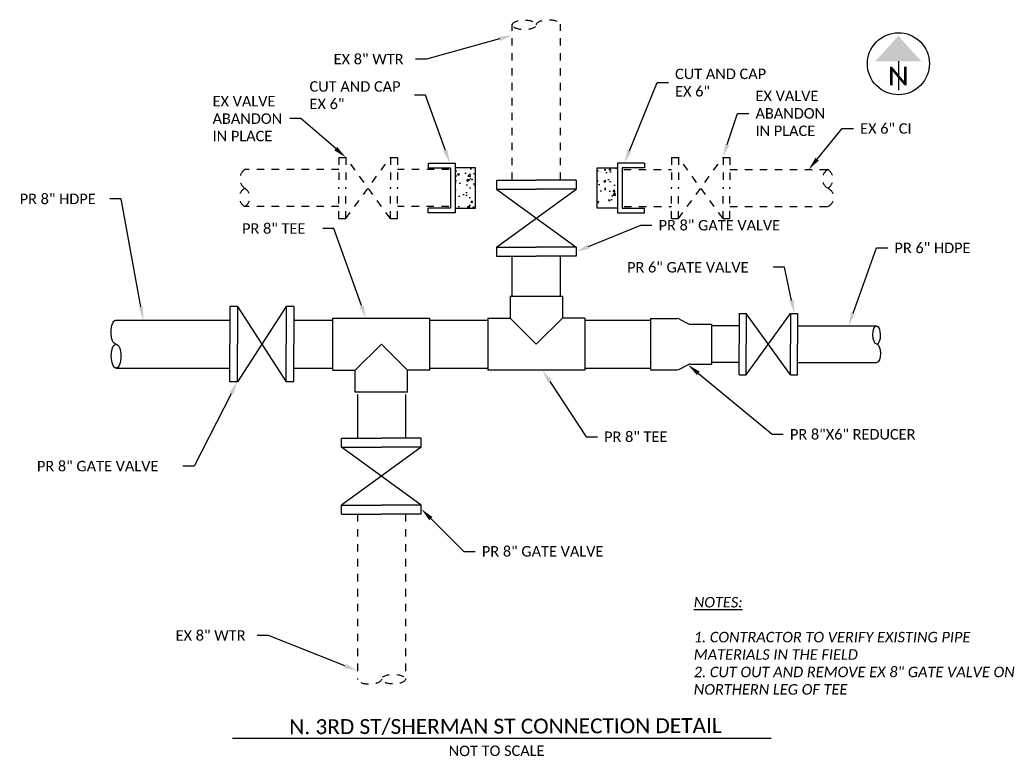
# Model space of a CAD drawing. Header units: feet. Extents: x 2205963 to 2207247, y 306378 to 307002.
# Tile 7 of 16: x 2207104 to 2207117, y 306992 to 307002. Entities that reach past the tile are written whole.
import ezdxf
from ezdxf import colors
from ezdxf.entities.mleader import LeaderData, LeaderLine
from ezdxf.enums import TextEntityAlignment as Align
from ezdxf.math import Vec2, Vec3

# ---------------------------------------------------------------- set-up
doc = ezdxf.new("R2010")
doc.units = ezdxf.units.FT
doc.header["$MEASUREMENT"] = 0
doc.linetypes.add('2', pattern=[0.1, 0.06, -0.04])
for name, color, linetype in [('SH_Data', 7, 'Continuous'), ('SH_Text', 7, 'Continuous'), ('UT_X_Water_Cells', 131, 'Continuous'), ('UT_X_Water_Service_Line', 131, '2')]:
    doc.layers.add(name, color=color, linetype=linetype)
doc.styles.add('Font 70-Main Title', font='calibri.ttf', dxfattribs={"width": 1.15, "height": 0.25})
doc.styles.add('Slanted Normal (0.14) Font 31', font='calibrii.ttf', dxfattribs={"height": 0.14})
doc.styles.add('Straight Normal (0.14) Font 30', font='calibri.ttf', dxfattribs={"height": 0.14})
doc.styles.add('Straight-Normal', font='calibri.ttf', dxfattribs={"height": 0.14})

# ---------------------------------------------------------------- blocks, each defined once
blk = doc.blocks.new('pvcsch40-8x6red')
at = {"color": 0, "linetype": 'ByBlock'}
for p, q in [((0, 4.59375), (0, -4.59375)), ((0, 4.59375), (4.82430265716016, 4.593749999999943)), ((5.245536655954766, 4.489087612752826), (6.738421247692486, 3.698412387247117)), ((7.159655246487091, 3.593750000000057), (11, 3.59375)), ((11, 3.59375), (11, -3.59375)), ((0, -4.593749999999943), (4.82430265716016, -4.593749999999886)), ((5.245536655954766, -4.489087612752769), (6.738421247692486, -3.69841238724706)), ((7.159655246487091, -3.59375), (11, -3.593749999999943))]:
    blk.add_line(p, q, dxfattribs=at)
for centre, start, end in [((4.82430265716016, 3.693749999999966), 62.09300043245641, 90), ((7.159655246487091, 4.493750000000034), 242.0930004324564, 270), ((4.82430265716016, -3.693749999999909), 270, 297.9069995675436), ((7.159655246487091, -4.493749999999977), 90, 117.9069995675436)]:
    blk.add_arc(centre, 0.9, start, end, dxfattribs=at)
blk = doc.blocks.new('end')
at = {"color": 0, "linetype": 'ByBlock'}
blk.add_ellipse((0, 0.75), major_axis=(0, 0.25), ratio=0.401762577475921, dxfattribs=at)
at = {"color": 0, "linetype": 'ByBlock', "extrusion": (0, 0, -1)}
blk.add_ellipse((0, 0.25), major_axis=(0, -0.25), ratio=0.401762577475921, start_param=3.141592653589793, end_param=6.283185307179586, dxfattribs=at)
blk = doc.blocks.new('NARROW')
at = {"layer": 'SH_Data', "color": 7, "linetype": 'Continuous'}
blk.add_line((0, 0.0325), (0, -0.35425), dxfattribs=at)
blk.add_arc((8.11999423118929e-06, -3.112640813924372e-06), 0.4148070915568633, 129.7798388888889, 129.7633166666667, dxfattribs=at)
blk.add_solid([(0, 0.37375), (-0.3075833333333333, 0.0325), (0.3075833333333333, 0.0325)], dxfattribs=at)
at = {"layer": 'SH_Data', "color": 7, "linetype": 'Continuous', "style": 'Font 70-Main Title', "width": 1.15}
blk.add_text('N', height=0.25, dxfattribs=at).set_placement((-0.0007368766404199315, -0.1663333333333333), align=Align.MIDDLE_CENTER)
blk = doc.blocks.new('pvcsch40-10tees')
at = {"color": 0, "linetype": 'ByBlock'}
for p, q in [((-5.84375, 10.71875), (5.84375, 10.71875)), ((-5.84375, 10.71875), (-5.843749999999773, 5.84375)), ((5.84375, 10.71875), (5.84375, 5.84375)), ((-10.84375, 5.84375), (-10.84375, -5.84375)), ((-10.84375, 5.84375), (-5.843749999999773, 5.84375)), ((0, 0), (-5.843749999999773, 5.843749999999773)), ((5.84375, 5.84375), (0, 0)), ((10.84375, 5.84375), (5.84375, 5.84375)), ((10.84375, 5.84375), (10.84375, -5.84375)), ((10.84375, -5.84375), (-10.84375, -5.84375))]:
    blk.add_line(p, q, dxfattribs=at)

msp = doc.modelspace()

# ---------------------------------------------------------------- hatches: boundary and pattern name
at = {"layer": 'UT_X_Water_Cells'}
h = msp.add_hatch(dxfattribs=at)
h.set_pattern_fill('AR-CONC', color=256, scale=0.03841064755)
h.set_pattern_definition([(49.99999999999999, (2207099.756593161, 306985.805277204), (0.2755042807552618, -0.02410350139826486), [0.0288079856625, -0.3168878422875]), (355, (2207099.756593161, 306985.805277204), (-0.05329528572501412, 0.2889218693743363), [0.02304638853, -0.25351027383]), (100.45144446, (2207099.779551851, 306985.8032685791), (0.2222089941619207, 0.2648183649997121), [0.02448302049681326, -0.2693132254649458]), (46.18420000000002, (2207099.756593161, 306985.8820984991), (0.4099343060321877, -0.06357702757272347), [0.04321197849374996, -0.4753317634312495]), (96.63563549, (2207099.790754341, 306985.8768004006), (0.3590097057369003, 0.3741652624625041), [0.03672455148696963, -0.4039700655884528]), (351.1841639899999, (2207099.756593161, 306985.8820984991), (0.3590097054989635, 0.3741652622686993), [0.034569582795, -0.3802654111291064]), (21, (2207099.795003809, 306985.8628931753), (0.2292758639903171, -0.1546485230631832), [0.0288079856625, -0.3168878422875]), (326.0000000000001, (2207099.795003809, 306985.8628931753), (0.0934589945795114, 0.2785348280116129), [0.02304638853, -0.25351027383]), (71.45144474, (2207099.814110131, 306985.8500057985), (0.3227348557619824, 0.1238863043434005), [0.02448301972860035, -0.2693132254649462]), (37.50000000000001, (2207099.756593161, 306985.805277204), (0.004670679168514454, 0.1278666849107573), [0, -0.250437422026, 0, -0.257351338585, 0, -0.25447054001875]), (7.499999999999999, (2207099.756593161, 306985.805277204), (0.101046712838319, 0.1514960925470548), [0, -0.146728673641, 0, -0.2446758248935, 0, -0.09698688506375]), (327.5, (2207099.670937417, 306985.805277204), (0.2050446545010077, -0.00866347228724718), [0, -0.096026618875, 0, -0.29960305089, 0, -0.3975502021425]), (317.5, (2207099.63252677, 306985.805277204), (0.2240055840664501, 0.03845097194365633), [0, -0.1248346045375, 0, -0.198967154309, 0, -0.2823182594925])])
h.paths.add_polyline_path([(2207110.052796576, 306999.8465463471), (2207110.32347584, 306999.8465463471), (2207110.32347584, 306999.3043492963), (2207110.052796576, 306999.3043492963)])
h = msp.add_hatch(dxfattribs=at)
h.set_pattern_fill('AR-CONC', color=256, scale=0.03841064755)
h.set_pattern_definition([(49.99999999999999, (2207100.060332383, 306985.805277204), (0.2755042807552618, -0.02410350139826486), [0.0288079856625, -0.3168878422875]), (355, (2207100.060332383, 306985.805277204), (-0.05329528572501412, 0.2889218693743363), [0.02304638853, -0.25351027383]), (100.45144446, (2207100.083291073, 306985.8032685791), (0.2222089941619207, 0.2648183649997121), [0.02448302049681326, -0.2693132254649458]), (46.18420000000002, (2207100.060332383, 306985.8820984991), (0.4099343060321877, -0.06357702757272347), [0.04321197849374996, -0.4753317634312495]), (96.63563549, (2207100.094493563, 306985.8768004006), (0.3590097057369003, 0.3741652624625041), [0.03672455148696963, -0.4039700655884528]), (351.1841639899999, (2207100.060332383, 306985.8820984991), (0.3590097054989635, 0.3741652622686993), [0.034569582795, -0.3802654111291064]), (21, (2207100.09874303, 306985.8628931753), (0.2292758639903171, -0.1546485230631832), [0.0288079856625, -0.3168878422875]), (326.0000000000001, (2207100.09874303, 306985.8628931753), (0.0934589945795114, 0.2785348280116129), [0.02304638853, -0.25351027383]), (71.45144474, (2207100.117849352, 306985.8500057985), (0.3227348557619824, 0.1238863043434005), [0.02448301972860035, -0.2693132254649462]), (37.50000000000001, (2207100.060332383, 306985.805277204), (0.004670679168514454, 0.1278666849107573), [0, -0.250437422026, 0, -0.257351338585, 0, -0.25447054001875]), (7.499999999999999, (2207100.060332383, 306985.805277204), (0.101046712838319, 0.1514960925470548), [0, -0.146728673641, 0, -0.2446758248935, 0, -0.09698688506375]), (327.5, (2207099.974676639, 306985.805277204), (0.2050446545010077, -0.00866347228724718), [0, -0.096026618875, 0, -0.29960305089, 0, -0.3975502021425]), (317.5, (2207099.936265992, 306985.805277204), (0.2240055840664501, 0.03845097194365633), [0, -0.1248346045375, 0, -0.198967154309, 0, -0.2823182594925])])
h.paths.add_polyline_path([(2207112.22491231, 306999.8465463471), (2207111.954233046, 306999.8465463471), (2207111.954233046, 306999.3043492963), (2207112.22491231, 306999.3043492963)])

# ---------------------------------------------------------------- linework, layer by layer
at = {"layer": 'SH_Text'}
msp.add_line((2207107.073046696, 306992.2104254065), (2207114.282905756, 306992.2104254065), dxfattribs=at)
at = {"layer": 'UT_X_Water_Cells'}
for p, q in [((2207109.692179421, 306999.9080033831), (2207109.692179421, 306999.8465463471)), ((2207112.585529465, 306999.9080033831), (2207112.585529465, 306999.8465463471)), ((2207110.605506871, 306999.6813793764), (2207110.605506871, 306999.5601640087)), ((2207110.605506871, 306999.6813793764), (2207111.138854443, 306999.6813793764)), ((2207111.672202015, 306999.6813793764), (2207111.138854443, 306999.6813793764)), ((2207111.672202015, 306999.6813793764), (2207111.672202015, 306999.5601640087)), ((2207110.605506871, 306999.5601640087), (2207111.138854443, 306999.5601640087)), ((2207110.605506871, 306999.5601640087), (2207111.672202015, 306998.7843850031)), ((2207110.605506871, 306998.7843850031), (2207111.672202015, 306999.5601640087)), ((2207111.672202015, 306999.5601640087), (2207111.138854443, 306999.5601640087)), ((2207109.692179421, 306999.2428922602), (2207109.692179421, 306999.3043492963)), ((2207112.585529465, 306999.2428922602), (2207112.585529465, 306999.3043492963)), ((2207110.605506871, 306998.7843850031), (2207110.605506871, 306998.6631696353)), ((2207110.605506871, 306998.7843850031), (2207111.138854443, 306998.7843850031)), ((2207111.672202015, 306998.7843850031), (2207111.138854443, 306998.7843850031)), ((2207111.672202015, 306998.7843850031), (2207111.672202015, 306998.6631696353)), ((2207110.605506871, 306998.6631696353), (2207111.138854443, 306998.6631696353)), ((2207110.817633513, 306998.1252752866), (2207110.817633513, 306998.6631696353)), ((2207111.672202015, 306998.6631696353), (2207111.138854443, 306998.6631696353)), ((2207111.4600753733, 306998.1252752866), (2207111.4600753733, 306998.6631696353)), ((2207107.13756544, 306997.9874815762), (2207107.035147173, 306997.9874815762)), ((2207107.035147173, 306997.9874815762), (2207107.035147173, 306997.4847009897)), ((2207107.13756544, 306997.9874815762), (2207107.13756544, 306997.4847009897)), ((2207107.789318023, 306997.9874815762), (2207107.13756544, 306996.9819204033)), ((2207107.13756544, 306997.9874815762), (2207107.789318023, 306996.9819204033)), ((2207107.89173629, 306997.9874815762), (2207107.789318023, 306997.9874815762)), ((2207107.789318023, 306997.9874815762), (2207107.789318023, 306997.4847009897)), ((2207107.89173629, 306997.9874815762), (2207107.89173629, 306997.4847009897)), ((2207113.853086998, 306997.8943737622), (2207113.946194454, 306997.8943737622)), ((2207113.853086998, 306997.8943737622), (2207113.853086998, 306997.4847009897)), ((2207113.946194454, 306997.8943737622), (2207113.946194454, 306997.4847009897)), ((2207113.946194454, 306997.0750282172), (2207114.542082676, 306997.8943737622)), ((2207114.542082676, 306997.0750282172), (2207113.946194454, 306997.8943737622)), ((2207114.542082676, 306997.8943737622), (2207114.635190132, 306997.8943737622)), ((2207114.542082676, 306997.8943737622), (2207114.542082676, 306997.4847009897)), ((2207114.635190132, 306997.8943737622), (2207114.635190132, 306997.4847009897)), ((2207105.510295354, 306997.80592191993), (2207107.035147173, 306997.80592191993)), ((2207107.89173629, 306997.80592191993), (2207108.417715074, 306997.80592191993)), ((2207109.713804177, 306997.80592191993), (2207110.490809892, 306997.80592191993)), ((2207111.786898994, 306997.80592191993), (2207112.66548393, 306997.80592191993)), ((2207113.853086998, 306997.7314359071), (2207113.484830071, 306997.7314359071)), ((2207114.635190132, 306997.7314359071), (2207115.696005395, 306997.7314359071)), ((2207107.035147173, 306996.9819204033), (2207107.035147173, 306997.4847009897)), ((2207107.13756544, 306996.9819204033), (2207107.13756544, 306997.4847009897)), ((2207107.789318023, 306996.9819204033), (2207107.789318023, 306997.4847009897)), ((2207107.89173629, 306996.9819204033), (2207107.89173629, 306997.4847009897)), ((2207113.853086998, 306997.0750282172), (2207113.853086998, 306997.4847009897)), ((2207113.946194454, 306997.0750282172), (2207113.946194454, 306997.4847009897)), ((2207114.542082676, 306997.0750282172), (2207114.542082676, 306997.4847009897)), ((2207114.635190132, 306997.0750282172), (2207114.635190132, 306997.4847009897)), ((2207113.853086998, 306997.2379660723), (2207113.484830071, 306997.2379660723)), ((2207114.635190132, 306997.2379660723), (2207115.696005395, 306997.2379660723)), ((2207105.510295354, 306997.1634800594), (2207107.035147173, 306997.1634800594)), ((2207107.89173629, 306997.1634800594), (2207108.417715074, 306997.1634800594)), ((2207109.713804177, 306997.1634800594), (2207110.490809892, 306997.1634800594)), ((2207111.786898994, 306997.1634800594), (2207112.66548393, 306997.1634800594)), ((2207113.853086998, 306997.0750282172), (2207113.946194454, 306997.0750282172)), ((2207114.542082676, 306997.0750282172), (2207114.635190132, 306997.0750282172)), ((2207107.13756544, 306996.9819204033), (2207107.035147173, 306996.9819204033)), ((2207107.89173629, 306996.9819204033), (2207107.789318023, 306996.9819204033)), ((2207108.744538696, 306996.8103507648), (2207108.744538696, 306996.2265710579)), ((2207109.3869805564, 306996.8103507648), (2207109.3869805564, 306996.2265710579)), ((2207108.532412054, 306996.1053556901), (2207108.532412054, 306996.2265710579)), ((2207108.532412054, 306996.2265710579), (2207109.065759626, 306996.2265710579)), ((2207109.599107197, 306996.2265710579), (2207109.065759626, 306996.2265710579)), ((2207109.599107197, 306996.1053556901), (2207109.599107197, 306996.2265710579)), ((2207108.532412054, 306996.1053556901), (2207109.065759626, 306996.1053556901)), ((2207109.599107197, 306995.3295766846), (2207108.532412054, 306996.1053556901)), ((2207109.599107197, 306996.1053556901), (2207108.532412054, 306995.3295766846)), ((2207109.599107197, 306996.1053556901), (2207109.065759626, 306996.1053556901)), ((2207108.532412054, 306995.2083613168), (2207108.532412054, 306995.3295766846)), ((2207108.532412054, 306995.3295766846), (2207109.065759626, 306995.3295766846)), ((2207109.599107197, 306995.3295766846), (2207109.065759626, 306995.3295766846)), ((2207109.599107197, 306995.2083613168), (2207109.599107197, 306995.3295766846)), ((2207108.532412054, 306995.2083613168), (2207109.065759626, 306995.2083613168)), ((2207109.599107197, 306995.2083613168), (2207109.065759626, 306995.2083613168))]:
    msp.add_line(p, q, dxfattribs=at)
for points in [[(2207109.692179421, 306999.9080033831), (2207110.052796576, 306999.9080033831), (2207110.052796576, 306999.2428922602), (2207109.692179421, 306999.2428922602)], [(2207109.692179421, 306999.8465463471), (2207109.99133954, 306999.8465463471), (2207109.99133954, 306999.3043492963), (2207109.692179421, 306999.3043492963)], [(2207112.585529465, 306999.9080033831), (2207112.22491231, 306999.9080033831), (2207112.22491231, 306999.2428922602), (2207112.585529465, 306999.2428922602)], [(2207112.585529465, 306999.8465463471), (2207112.286369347, 306999.8465463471), (2207112.286369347, 306999.3043492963), (2207112.585529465, 306999.3043492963)]]:
    msp.add_lwpolyline(points, dxfattribs=at)
for points in [[(2207110.32347584, 306999.3043492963), (2207110.32347584, 306999.8465463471), (2207110.052796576, 306999.8465463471), (2207110.052796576, 306999.3043492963)], [(2207111.954233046, 306999.3043492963), (2207111.954233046, 306999.8465463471), (2207112.22491231, 306999.8465463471), (2207112.22491231, 306999.3043492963)]]:
    msp.add_lwpolyline(points, close=True, dxfattribs=at)
at = {"layer": 'UT_X_Water_Service_Line'}
for p, q in [((2207110.817633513, 306999.6813793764), (2207110.817633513, 307001.7701761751)), ((2207111.4600753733, 306999.6813793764), (2207111.4600753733, 307001.7701761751)), ((2207108.496813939, 306999.9850894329), (2207108.589921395, 306999.9850894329)), ((2207108.496813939, 306999.9850894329), (2207108.496813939, 306999.5754166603)), ((2207108.589921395, 306999.9850894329), (2207108.589921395, 306999.5754166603)), ((2207108.589921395, 306999.1657438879), (2207109.185809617, 306999.9850894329)), ((2207109.185809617, 306999.1657438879), (2207108.589921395, 306999.9850894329)), ((2207109.185809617, 306999.9850894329), (2207109.278917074, 306999.9850894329)), ((2207109.185809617, 306999.9850894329), (2207109.185809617, 306999.5754166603)), ((2207109.278917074, 306999.9850894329), (2207109.278917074, 306999.5754166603)), ((2207112.948183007, 306999.9850894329), (2207113.041290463, 306999.9850894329)), ((2207112.948183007, 306999.9850894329), (2207112.948183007, 306999.5754166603)), ((2207113.041290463, 306999.9850894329), (2207113.041290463, 306999.5754166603)), ((2207113.041290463, 306999.1657438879), (2207113.637178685, 306999.9850894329)), ((2207113.637178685, 306999.1657438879), (2207113.041290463, 306999.9850894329)), ((2207113.637178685, 306999.9850894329), (2207113.730286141, 306999.9850894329)), ((2207113.637178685, 306999.9850894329), (2207113.637178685, 306999.5754166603)), ((2207113.730286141, 306999.9850894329), (2207113.730286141, 306999.5754166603)), ((2207108.496813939, 306999.8222139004), (2207107.2371035, 306999.8222139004)), ((2207109.972014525, 306999.8222139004), (2207109.278917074, 306999.8222139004)), ((2207112.308442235, 306999.8222139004), (2207112.948183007, 306999.8222139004)), ((2207113.730286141, 306999.8222139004), (2207115.040605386, 306999.8222139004)), ((2207108.496813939, 306999.1657438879), (2207108.496813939, 306999.5754166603)), ((2207108.589921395, 306999.1657438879), (2207108.589921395, 306999.5754166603)), ((2207109.185809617, 306999.1657438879), (2207109.185809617, 306999.5754166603)), ((2207109.278917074, 306999.1657438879), (2207109.278917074, 306999.5754166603)), ((2207112.948183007, 306999.1657438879), (2207112.948183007, 306999.5754166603)), ((2207113.041290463, 306999.1657438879), (2207113.041290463, 306999.5754166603)), ((2207113.637178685, 306999.1657438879), (2207113.637178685, 306999.5754166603)), ((2207113.730286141, 306999.1657438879), (2207113.730286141, 306999.5754166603)), ((2207108.496813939, 306999.3286817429), (2207107.2371035, 306999.3286817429)), ((2207109.968713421, 306999.3286817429), (2207109.278917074, 306999.3286817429)), ((2207112.31216973, 306999.3286817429), (2207112.948183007, 306999.3286817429)), ((2207113.730286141, 306999.3286817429), (2207115.040605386, 306999.3286817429)), ((2207108.496813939, 306999.1657438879), (2207108.589921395, 306999.1657438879)), ((2207109.185809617, 306999.1657438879), (2207109.278917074, 306999.1657438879)), ((2207112.948183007, 306999.1657438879), (2207113.041290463, 306999.1657438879)), ((2207113.637178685, 306999.1657438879), (2207113.730286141, 306999.1657438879)), ((2207108.7445386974, 306995.2083320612), (2207108.7447402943, 306992.99483562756)), ((2207109.386980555, 306995.20839057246), (2207109.387182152, 306992.9948941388))]:
    msp.add_line(p, q, dxfattribs=at)
msp.add_lwpolyline([(2207115.040605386, 306999.8222139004, 0.5776681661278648), (2207115.040605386, 306999.5708452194, 0.5477010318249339)], format="xyb", close=True, dxfattribs=at)
for centre, radius, start, end in [((2207107.325136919, 306999.6965295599), 0.1534484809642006, 125.0086547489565, 234.9913452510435), ((2207107.301904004, 306999.4497634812), 0.137331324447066, 118.1547913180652, 241.8452086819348), ((2207107.164888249, 306999.4497634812), 0.1409816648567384, 300.812584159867, 59.18741584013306), ((2207114.987633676, 306999.4497634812), 0.1321619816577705, 293.6287619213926, 66.37123807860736)]:
    msp.add_arc(centre, radius, start, end, dxfattribs=at)

# ---------------------------------------------------------------- block references
at = {"layer": 'SH_Text'}
msp.add_blockref('NARROW', (2207115.983816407, 307001.2390099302), dxfattribs=at)
at = {"layer": 'UT_X_Water_Cells'}
for name, p, xscale, yscale, zscale in [('pvcsch40-10tees', (2207111.138854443, 306997.4847009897), 0.059762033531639, 0.059762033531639, 0.059762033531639), ('pvcsch40-8x6red', (2207112.66548393, 306997.4847009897), 0.07448601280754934, 0.07448601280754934, 0.07448601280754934)]:
    msp.add_blockref(name, p, dxfattribs=dict(at, xscale=xscale, yscale=yscale, zscale=zscale))
for name, p, xscale, yscale, zscale, rotation in [('end', (2207105.510295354, 306997.8059219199), 0.6424418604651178, 0.6424418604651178, 0.6424418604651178, 180.5542502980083), ('pvcsch40-10tees', (2207109.065759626, 306997.4847009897), 0.059762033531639, 0.059762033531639, 0.059762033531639, 180), ('end', (2207115.696005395, 306997.2379660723), 0.4934698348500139, 0.4934698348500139, 0.4934698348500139, 0.5542502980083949)]:
    msp.add_blockref(name, p, dxfattribs=dict(at, xscale=xscale, yscale=yscale, zscale=zscale, rotation=rotation))
at = {"layer": 'UT_X_Water_Service_Line', "xscale": 0.6424418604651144, "yscale": 0.6424418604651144, "zscale": 0.6424418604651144}
for p, rotation in [((2207111.460276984, 307001.7642883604), 90.55425029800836), ((2207108.744538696, 306992.9948648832), 270.5542502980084)]:
    msp.add_blockref('end', p, dxfattribs=dict(at, rotation=rotation))

# ---------------------------------------------------------------- texts
at = {"layer": 'SH_Text', "style": 'Straight-Normal'}
msp.add_text('N. 3RD ST/SHERMAN ST CONNECTION DETAIL', height=0.2, rotation=0.1663746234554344, dxfattribs=at).set_placement((2207110.726342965, 306992.2104254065), align=Align.BOTTOM_CENTER)
at = {"layer": 'SH_Text', "style": 'Straight Normal (0.14) Font 30'}
msp.add_text('NOT TO SCALE', height=0.14, rotation=0.1663746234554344, dxfattribs=at).set_placement((2207110.606998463, 306992.1104254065), align=Align.TOP_CENTER)
at = {"layer": 'SH_Text', "insert": (2207113.245603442, 306994.0996735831), "char_height": 0.14, "width": 4.512637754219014, "attachment_point": 1, "style": 'Slanted Normal (0.14) Font 31'}
msp.add_mtext('{\\LNOTES:\\P\\P\\pxi-2,l2;}1. CONTRACTOR TO VERIFY EXISTING PIPE MATERIALS IN THE FIELD\\P2. CUT OUT AND REMOVE EX 8" GATE VALVE ON NORTHERN LEG OF TEE', dxfattribs=at)

# ---------------------------------------------------------------- leaders
at = {"layer": 'SH_Text'}
ml = msp.add_multileader_mtext('Standard', dxfattribs=at)
ml.set_content('EX 8" WTR', color=256, style='Straight Normal (0.14) Font 30')
ml.set_leader_properties(color=9)
ml.build(insert=Vec2(0, 0))
ml.multileader.update_dxf_attribs({"text_left_attachment_type": 2, "text_right_attachment_type": 2, "dogleg_length": 0.15, "arrow_head_size": 0.18})
ctx = ml.context
ctx.base_point, ctx.char_height, ctx.arrow_head_size, ctx.landing_gap_size, ctx.plane_origin = Vec3(2207108.421229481, 307001.3014965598), 0.14, 0.18, 0.09, Vec3(2207109.760284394, 307000.6575002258)
ctx.left_attachment, ctx.right_attachment = 2, 2
notes = []
notes.append((ctx, [(1, (1, 1, 0), (2207109.669952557, 307001.3014965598), (-1, 0), 0.15, [(0, [(2207110.817633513, 307001.6201448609)], 0, [])])]))
ctx.mtext.insert, ctx.mtext.flow_direction = Vec3(2207108.426619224, 307001.3714965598), 5
ml = msp.add_multileader_mtext('Standard', dxfattribs=at)
ml.set_content('CUT AND CAP \\PEX 6"', color=256, style='Straight Normal (0.14) Font 30')
ml.set_leader_properties(color=9)
ml.build(insert=Vec2(0, 0))
ml.multileader.update_dxf_attribs({"text_left_attachment_type": 2, "text_right_attachment_type": 2, "dogleg_length": 0.15, "arrow_head_size": 0.18})
ctx = ml.context
ctx.base_point, ctx.char_height, ctx.arrow_head_size, ctx.landing_gap_size, ctx.plane_origin = Vec3(2207112.905836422, 307000.9868740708), 0.14, 0.18, 0.09, Vec3(2207111.907435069, 306999.1270588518)
ctx.left_attachment, ctx.right_attachment = 2, 2
notes.append((ctx, [(0, (1, 1, 0), (2207112.755836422, 307000.9868740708), (1, 0), 0.15, [(0, [(2207112.316574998, 306999.9080033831)], 0, [])])]))
ctx.mtext.insert, ctx.mtext.flow_direction = Vec3(2207112.995836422, 307001.1735407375), 5
ml = msp.add_multileader_mtext('Standard', dxfattribs=at)
ml.set_content('CUT AND CAP \\PEX 6"', color=256, style='Straight Normal (0.14) Font 30')
ml.set_leader_properties(color=9)
ml.build(insert=Vec2(0, 0))
ml.multileader.update_dxf_attribs({"text_left_attachment_type": 2, "text_right_attachment_type": 2, "dogleg_length": 0.15, "arrow_head_size": 0.18})
ctx = ml.context
ctx.base_point, ctx.char_height, ctx.arrow_head_size, ctx.landing_gap_size, ctx.plane_origin = Vec3(2207108.116156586, 307000.818135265), 0.14, 0.18, 0.09, Vec3(2207109.572740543, 306999.1270588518)
ctx.left_attachment, ctx.right_attachment = 2, 2
notes.append((ctx, [(1, (1, 1, 0), (2207109.657048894, 307000.818135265), (-1, 0), 0.15, [(0, [(2207109.981880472, 306999.9080033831)], 0, [])])]))
ctx.mtext.insert, ctx.mtext.flow_direction = Vec3(2207108.10371556, 307001.0048019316), 5
ml = msp.add_multileader_mtext('Standard', dxfattribs=at)
ml.set_content('EX VALVE \\PABANDON\\PIN PLACE', color=256, style='Straight Normal (0.14) Font 30')
ml.set_leader_properties(color=9)
ml.build(insert=Vec2(0, 0))
ml.multileader.update_dxf_attribs({"text_left_attachment_type": 2, "text_right_attachment_type": 2, "dogleg_length": 0.15, "arrow_head_size": 0.18})
ctx = ml.context
ctx.base_point, ctx.char_height, ctx.arrow_head_size, ctx.landing_gap_size, ctx.plane_origin = Vec3(2207106.738858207, 307000.5042518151), 0.14, 0.18, 0.09, Vec3(2207108.4162834, 306999.1782602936)
ctx.left_attachment, ctx.right_attachment = 2, 2
notes.append((ctx, [(1, (1, 1, 0), (2207107.988227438, 307000.5042518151), (-1, 0), 0.15, [(0, [(2207108.589921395, 306999.9850894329)], 0, [])])]))
ctx.mtext.insert, ctx.mtext.flow_direction = Vec3(2207106.806005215, 307000.8075851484), 5
ml = msp.add_multileader_mtext('Standard', dxfattribs=at)
ml.set_content('EX VALVE \\PABANDON\\PIN PLACE', color=256, style='Straight Normal (0.14) Font 30')
ml.set_leader_properties(color=9)
ml.build(insert=Vec2(0, 0))
ml.multileader.update_dxf_attribs({"text_left_attachment_type": 2, "text_right_attachment_type": 2, "dogleg_length": 0.15, "arrow_head_size": 0.18})
ctx = ml.context
ctx.base_point, ctx.char_height, ctx.arrow_head_size, ctx.landing_gap_size, ctx.plane_origin = Vec3(2207113.982084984, 307000.5746212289), 0.14, 0.18, 0.09, Vec3(2207113.46354069, 306999.1782602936)
ctx.left_attachment, ctx.right_attachment = 2, 2
notes.append((ctx, [(0, (1, 1, 0), (2207113.832084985, 307000.5746212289), (1, 0), 0.15, [(0, [(2207113.637178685, 306999.9850894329)], 0, [])])]))
ctx.mtext.insert, ctx.mtext.flow_direction = Vec3(2207114.072084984, 307000.8779545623), 5
ml = msp.add_multileader_mtext('Standard', dxfattribs=at)
ml.set_content('EX 6" CI', color=256, style='Straight Normal (0.14) Font 30')
ml.set_leader_properties(color=9)
ml.build(insert=Vec2(0, 0))
ml.multileader.update_dxf_attribs({"text_left_attachment_type": 2, "text_right_attachment_type": 2, "dogleg_length": 0.15, "arrow_head_size": 0.18})
ctx = ml.context
ctx.base_point, ctx.char_height, ctx.arrow_head_size, ctx.landing_gap_size, ctx.plane_origin = Vec3(2207115.382161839, 307000.3720383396), 0.14, 0.18, 0.09, Vec3(2207114.609668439, 306999.0153847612)
ctx.left_attachment, ctx.right_attachment = 2, 2
notes.append((ctx, [(0, (1, 1, 0), (2207115.232161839, 307000.3720383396), (1, 0), 0.15, [(0, [(2207114.783306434, 306999.8222139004)], 0, [])])]))
ctx.mtext.insert, ctx.mtext.flow_direction = Vec3(2207115.472161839, 307000.4420383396), 5
ml = msp.add_multileader_mtext('Standard', dxfattribs=at)
ml.set_content('PR 8" HDPE', color=256, style='Straight Normal (0.14) Font 30')
ml.set_leader_properties(color=9)
ml.build(insert=Vec2(0, 0))
ml.multileader.update_dxf_attribs({"text_left_attachment_type": 2, "text_right_attachment_type": 2, "dogleg_length": 0.15, "arrow_head_size": 0.18})
ctx = ml.context
ctx.base_point, ctx.char_height, ctx.arrow_head_size, ctx.landing_gap_size, ctx.plane_origin = Vec3(2207104.254377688, 306999.4295581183), 0.14, 0.18, 0.09, Vec3(2207104.821544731, 306996.8432772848)
ctx.left_attachment, ctx.right_attachment = 2, 2
notes.append((ctx, [(1, (1, 1, 0), (2207105.582577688, 306999.4295581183), (-1, 0), 0.15, [(0, [(2207105.87889385, 306997.8059219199)], 0, [])])]))
ctx.mtext.insert, ctx.mtext.flow_direction = Vec3(2207104.22479991, 306999.4995581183), 5
ml = msp.add_multileader_mtext('Standard', dxfattribs=at)
ml.set_content('PR 8" TEE', color=256, style='Straight Normal (0.14) Font 30')
ml.set_leader_properties(color=9)
ml.build(insert=Vec2(0, 0))
ml.multileader.update_dxf_attribs({"text_left_attachment_type": 2, "text_right_attachment_type": 2, "dogleg_length": 0.15, "arrow_head_size": 0.18})
ctx = ml.context
ctx.base_point, ctx.char_height, ctx.arrow_head_size, ctx.landing_gap_size, ctx.plane_origin = Vec3(2207107.274737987, 306999.0331799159), 0.14, 0.18, 0.09, Vec3(2207107.799883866, 306996.871290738)
ctx.left_attachment, ctx.right_attachment = 2, 2
notes.append((ctx, [(1, (1, 1, 0), (2207108.431061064, 306999.0331799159), (-1, 0), 0.15, [(0, [(2207108.857232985, 306997.8339353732)], 0, [])])]))
ctx.mtext.insert, ctx.mtext.flow_direction = Vec3(2207107.201061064, 306999.1031799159), 5
ml = msp.add_multileader_mtext('Standard', dxfattribs=at)
ml.set_content('PR 8" GATE VALVE', color=256, style='Straight Normal (0.14) Font 30')
ml.set_leader_properties(color=9)
ml.build(insert=Vec2(0, 0))
ml.multileader.update_dxf_attribs({"text_left_attachment_type": 2, "text_right_attachment_type": 2, "dogleg_length": 0.15, "arrow_head_size": 0.18})
ctx = ml.context
ctx.base_point, ctx.char_height, ctx.arrow_head_size, ctx.landing_gap_size, ctx.plane_origin = Vec3(2207112.685377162, 306999.0769168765), 0.14, 0.18, 0.09, Vec3(2207110.614852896, 306997.7600042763)
ctx.left_attachment, ctx.right_attachment = 2, 2
notes.append((ctx, [(0, (1, 1, 0), (2207112.535377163, 306999.0769168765), (1, 0), 0.15, [(0, [(2207111.672202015, 306998.7226489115)], 0, [])])]))
ctx.mtext.insert, ctx.mtext.flow_direction = Vec3(2207112.775377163, 306999.1469168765), 5
ml = msp.add_multileader_mtext('Standard', dxfattribs=at)
ml.set_content('PR 6" HDPE', color=256, style='Straight Normal (0.14) Font 30')
ml.set_leader_properties(color=9)
ml.build(insert=Vec2(0, 0))
ml.multileader.update_dxf_attribs({"text_left_attachment_type": 2, "text_right_attachment_type": 2, "dogleg_length": 0.15, "arrow_head_size": 0.18})
ctx = ml.context
ctx.base_point, ctx.char_height, ctx.arrow_head_size, ctx.landing_gap_size, ctx.plane_origin = Vec3(2207115.841989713, 306998.7732072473), 0.14, 0.18, 0.09, Vec3(2207114.258707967, 306996.768791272)
ctx.left_attachment, ctx.right_attachment = 2, 2
notes.append((ctx, [(0, (1, 1, 0), (2207115.691989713, 306998.7732072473), (1, 0), 0.15, [(0, [(2207115.316057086, 306997.7314359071)], 0, [])])]))
ctx.mtext.insert, ctx.mtext.flow_direction = Vec3(2207115.931989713, 306998.8432072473), 5
ml = msp.add_multileader_mtext('Standard', dxfattribs=at)
ml.set_content('PR 6" GATE VALVE', color=256, style='Straight Normal (0.14) Font 30')
ml.set_leader_properties(color=9)
ml.build(insert=Vec2(0, 0))
ml.multileader.update_dxf_attribs({"text_left_attachment_type": 2, "text_right_attachment_type": 2, "dogleg_length": 0.15, "arrow_head_size": 0.18})
ctx = ml.context
ctx.base_point, ctx.char_height, ctx.arrow_head_size, ctx.landing_gap_size, ctx.plane_origin = Vec3(2207112.515093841, 306998.5140158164), 0.14, 0.18, 0.09, Vec3(2207113.536841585, 306996.9844185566)
ctx.left_attachment, ctx.right_attachment = 2, 2
notes.append((ctx, [(1, (1, 1, 0), (2207114.458647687, 306998.5140158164), (-1, 0), 0.15, [(0, [(2207114.594190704, 306997.8943737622)], 0, [])])]))
ctx.mtext.insert, ctx.mtext.flow_direction = Vec3(2207112.353092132, 306998.5840158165), 5
ml = msp.add_multileader_mtext('Standard', dxfattribs=at)
ml.set_content('PR 8"X6" REDUCER', color=256, style='Straight Normal (0.14) Font 30')
ml.set_leader_properties(color=9)
ml.build(insert=Vec2(0, 0))
ml.multileader.update_dxf_attribs({"text_left_attachment_type": 2, "text_right_attachment_type": 2, "dogleg_length": 0.15, "arrow_head_size": 0.18})
ctx = ml.context
ctx.base_point, ctx.char_height, ctx.arrow_head_size, ctx.landing_gap_size, ctx.plane_origin = Vec3(2207114.442856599, 306996.2778896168), 0.14, 0.18, 0.09, Vec3(2207112.002555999, 306996.9489627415)
ctx.left_attachment, ctx.right_attachment = 2, 2
notes.append((ctx, [(0, (1, 1, 0), (2207114.292856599, 306996.2778896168), (1, 0), 0.15, [(0, [(2207113.167402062, 306997.2092209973)], 0, [])])]))
ctx.mtext.insert, ctx.mtext.flow_direction = Vec3(2207114.532856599, 306996.3478896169), 5
ml = msp.add_multileader_mtext('Standard', dxfattribs=at)
ml.set_content('PR 8" TEE', color=256, style='Straight Normal (0.14) Font 30')
ml.set_leader_properties(color=9)
ml.build(insert=Vec2(0, 0))
ml.multileader.update_dxf_attribs({"text_left_attachment_type": 2, "text_right_attachment_type": 2, "dogleg_length": 0.15, "arrow_head_size": 0.18})
ctx = ml.context
ctx.base_point, ctx.char_height, ctx.arrow_head_size, ctx.landing_gap_size, ctx.plane_origin = Vec3(2207111.955857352, 306996.2453705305), 0.14, 0.18, 0.09, Vec3(2207110.162593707, 306996.1728219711)
ctx.left_attachment, ctx.right_attachment = 2, 2
notes.append((ctx, [(0, (1, 1, 0), (2207111.805857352, 306996.2453705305), (1, 0), 0.15, [(0, [(2207111.219942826, 306997.1354666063)], 0, [])])]))
ctx.mtext.insert, ctx.mtext.flow_direction = Vec3(2207112.045857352, 306996.3153705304), 5
ml = msp.add_multileader_mtext('Standard', dxfattribs=at)
ml.set_content('PR 8" GATE VALVE', color=256, style='Straight Normal (0.14) Font 30')
ml.set_leader_properties(color=9)
ml.build(insert=Vec2(0, 0))
ml.multileader.update_dxf_attribs({"text_left_attachment_type": 2, "text_right_attachment_type": 2, "dogleg_length": 0.15, "arrow_head_size": 0.18})
ctx = ml.context
ctx.base_point, ctx.char_height, ctx.arrow_head_size, ctx.landing_gap_size, ctx.plane_origin = Vec3(2207104.615458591, 306995.8521405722), 0.14, 0.18, 0.09, Vec3(2207106.080216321, 306996.0192757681)
ctx.left_attachment, ctx.right_attachment = 2, 2
notes.append((ctx, [(1, (1, 1, 0), (2207106.559012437, 306995.8521405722), (-1, 0), 0.15, [(0, [(2207107.13756544, 306996.9819204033)], 0, [])])]))
ctx.mtext.insert, ctx.mtext.flow_direction = Vec3(2207104.455679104, 306995.9221405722), 5
ml = msp.add_multileader_mtext('Standard', dxfattribs=at)
ml.set_content('PR 8" GATE VALVE', color=256, style='Straight Normal (0.14) Font 30')
ml.set_leader_properties(color=9)
ml.build(insert=Vec2(0, 0))
ml.multileader.update_dxf_attribs({"text_left_attachment_type": 2, "text_right_attachment_type": 2, "dogleg_length": 0.15, "arrow_head_size": 0.18})
ctx = ml.context
ctx.base_point, ctx.char_height, ctx.arrow_head_size, ctx.landing_gap_size, ctx.plane_origin = Vec3(2207110.320399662, 306994.710802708), 0.14, 0.18, 0.09, Vec3(2207108.541758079, 306994.3669320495)
ctx.left_attachment, ctx.right_attachment = 2, 2
notes.append((ctx, [(0, (1, 1, 0), (2207110.170399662, 306994.710802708), (1, 0), 0.15, [(0, [(2207109.599107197, 306995.2768872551)], 0, [])])]))
ctx.mtext.insert, ctx.mtext.flow_direction = Vec3(2207110.410399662, 306994.780802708), 5
ml = msp.add_multileader_mtext('Standard', dxfattribs=at)
ml.set_content('EX 8" WTR', color=256, style='Straight Normal (0.14) Font 30')
ml.set_leader_properties(color=9)
ml.build(insert=Vec2(0, 0))
ml.multileader.update_dxf_attribs({"text_left_attachment_type": 2, "text_right_attachment_type": 2, "dogleg_length": 0.15, "arrow_head_size": 0.18})
ctx = ml.context
ctx.base_point, ctx.char_height, ctx.arrow_head_size, ctx.landing_gap_size, ctx.plane_origin = Vec3(2207106.306141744, 306993.5847227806), 0.14, 0.18, 0.09, Vec3(2207107.687357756, 306992.1496149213)
ctx.left_attachment, ctx.right_attachment = 2, 2
notes.append((ctx, [(1, (1, 1, 0), (2207107.554864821, 306993.5847227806), (-1, 0), 0.15, [(0, [(2207108.744706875, 306993.1122595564)], 0, [])])]))
ctx.mtext.insert, ctx.mtext.flow_direction = Vec3(2207106.311531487, 306993.6547227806), 5
for ctx, leaders in notes:
    for number, flags, end, landing, length, lines in leaders:
        leader = LeaderData()
        leader.index, (leader.has_last_leader_line, leader.has_dogleg_vector, leader.attachment_direction) = number, flags
        leader.last_leader_point, leader.dogleg_vector, leader.dogleg_length = Vec3(end), Vec3(landing), length
        for number, points, colour, breaks in lines:
            line = LeaderLine()
            line.index, line.vertices, line.color, line.breaks = number, Vec3.list(points), colors.encode_raw_color(colour), breaks
            leader.lines.append(line)
        ctx.leaders.append(leader)

doc.saveas('drawing.dxf')
